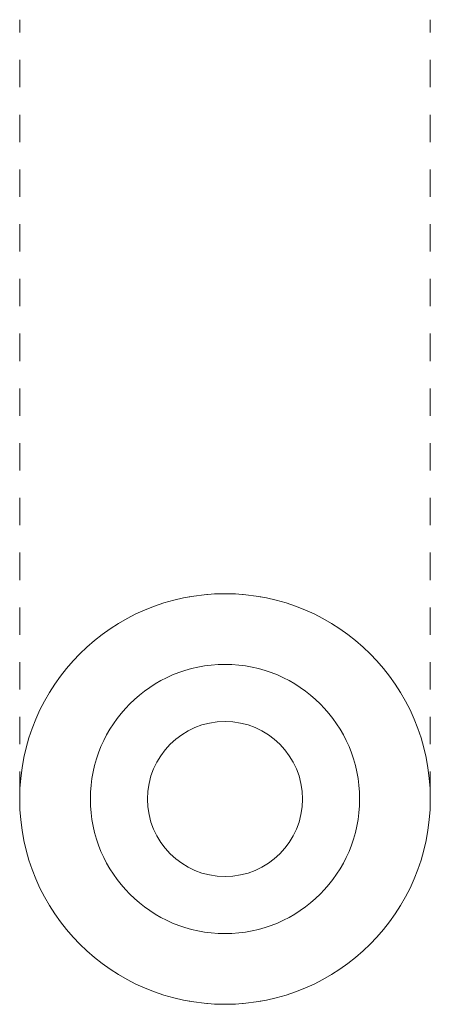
# Model space of a CAD drawing. Header units: millimetres. Extents: x -6689 to -5706, y -92 to 6763.
# Tile 3 of 3: x -6245 to -6155, y 6547 to 6763. Entities that reach past the tile are written whole.
import ezdxf

# ---------------------------------------------------------------- set-up
doc = ezdxf.new("R2010")
doc.units = ezdxf.units.MM
doc.linetypes.add('Dash', pattern=[12, 6, -6])
doc.layers.add('A-ANNO-DIMS', color=7, linetype='Dash', lineweight=9, true_color=0xd2d2d2)
doc.layers.add('E-LITE-EQPM', color=7, linetype='Continuous', lineweight=20)

# ---------------------------------------------------------------- blocks, each defined once
blk = doc.blocks.new('62168 - 62168 TEN White table lamp-466563-Planta_PDF')
at = {"layer": 'E-LITE-EQPM'}
for p, q in [((-7.85, 44.31), (-7.81, 44.32)), ((-3.97, 44.82), (-3.92, 44.83)), ((3.92, 44.83), (3.97, 44.82)), ((7.81, 44.32), (7.85, 44.31)), ((-7.81, -44.32), (-7.85, -44.31)), ((-3.92, -44.83), (-3.97, -44.82)), ((3.97, -44.82), (3.92, -44.83)), ((7.85, -44.31), (7.81, -44.32))]:
    blk.add_line(p, q, dxfattribs=at)

msp = doc.modelspace()

# ---------------------------------------------------------------- linework, layer by layer
at = {"layer": 'A-ANNO-DIMS'}
for p, q in [((-6245.46, 6591.71), (-6245.46, 6762.53)), ((-6155.46, 6591.71), (-6155.46, 6762.53))]:
    msp.add_line(p, q, dxfattribs=at)
at = {"layer": 'E-LITE-EQPM'}
for radius, start, end in [(45, 90, 270), (45, 270, 90), (29.5, 90, 270), (29.5, 270, 90), (16.99, 90, 270), (16.99, 270, 90)]:
    msp.add_arc((-6200.46, 6591.71), radius, start, end, dxfattribs=at)

# ---------------------------------------------------------------- block references
at = {"layer": 'E-LITE-EQPM', "rotation": 180}
msp.add_blockref('62168 - 62168 TEN White table lamp-466563-Planta_PDF', (-6200.46, 6591.71), dxfattribs=at)

doc.saveas('drawing.dxf')
